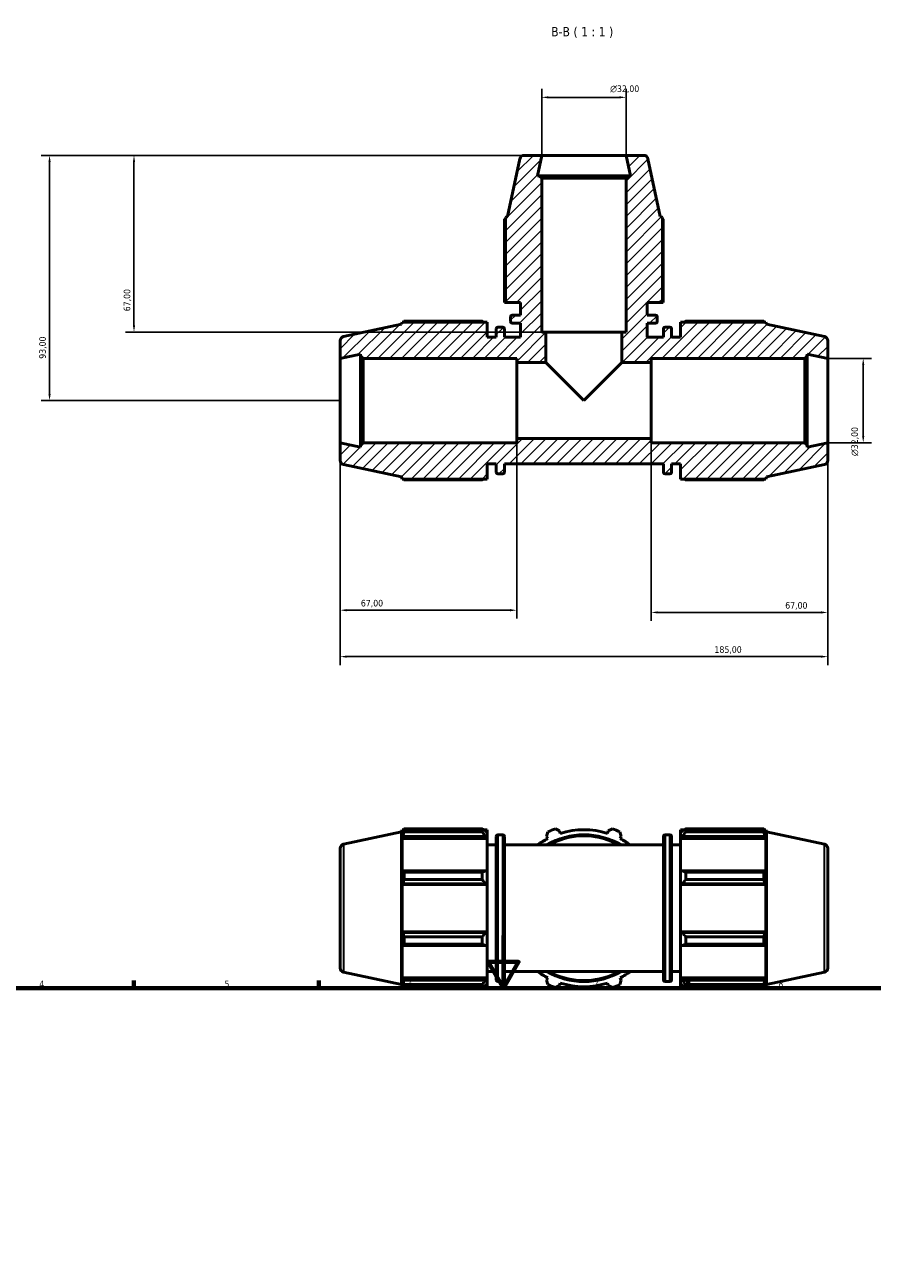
# Model space of a CAD drawing. Header units: millimetres. Extents: x 0 to 914, y 0 to 939.
# Tile 5 of 6: x 239 to 560, y 470 to 939. Entities that reach past the tile are written whole.
import ezdxf

# ---------------------------------------------------------------- set-up
doc = ezdxf.new("R2010")
doc.units = ezdxf.units.MM
for name, color, linetype, lineweight in [('Border (ISO)', 7, 'Continuous', 70), ('Dimension (ISO)', 7, 'Continuous', 25), ('Hatch (ISO)', 7, 'Continuous', 18), ('Symbol (ISO)', 7, 'Continuous', 25), ('Visible (ISO)', 7, 'Continuous', 50), ('Visible Narrow (ISO)', 7, 'Continuous', 35)]:
    doc.layers.add(name, color=color, linetype=linetype, lineweight=lineweight)
doc.styles.add('Label Text (ISO)', font='tahoma.ttf')
doc.styles.add('Note Text (ISO)', font='tahoma.ttf')
doc.dimstyles.new('Default (ISO)', dxfattribs={"dimtxt": 2.5, "dimasz": 2.5, "dimexe": 3.175, "dimexo": 0, "dimgap": 0.762, "dimtad": 1, "dimrnd": 1e-08, "dimzin": 0, "dimtxsty": 'Note Text (ISO)', "dimcen": 0.09, "dimdle": 10, "dimclrd": 256, "dimclre": 256, "dimclrt": 232, "dimazin": 0, "dimtfac": 1.40208, "dimtmove": 0, "dimatfit": 3, "dimfxl": 1, "dimtolj": 1, "dimtzin": 0, "dimlwd": -1, "dimlwe": -1, "dimarcsym": 0})

# ---------------------------------------------------------------- blocks, each defined once
blk = doc.blocks.new('Borders Default Border')
at = {"layer": 'Border (ISO)'}
for p, q in [((280.33, 574), (280.33, 576.9)), ((350.42, 574), (350.42, 576.9)), ((490.58, 574), (490.58, 576.9))]:
    blk.add_line(p, q, dxfattribs=at)
at = {"layer": 'Border (ISO)', "flags": 128}
for points in [[(420.5, 594), (420.5, 574), (414.73, 584), (426.27, 584), (420.5, 574)], [(20, 20), (20, 574), (821, 574), (821, 20), (20, 20)]]:
    blk.add_lwpolyline(points, dxfattribs=at)
at = {"layer": 'Border (ISO)', "color": 232, "true_color": 0xca0064, "char_height": 2.5, "attachment_point": 7, "style": 'Note Text (ISO)'}
for s, insert in [('4', (244.42, 574.4)), ('5', (314.64, 574.35)), ('6', (384.66, 574.35)), ('7', (454.77, 574.4)), ('8', (524.81, 574.34))]:
    blk.add_mtext(s, dxfattribs=dict(at, insert=insert))
blk = doc.blocks.new('*D7')
at = {"layer": 'Defpoints', "color": 0, "transparency": 16777216}
for p in [(358.53, 780.87), (425.53, 782.47), (358.53, 717.36)]:
    blk.add_point(p, dxfattribs=at)
at = {"layer": 'Dimension (ISO)', "transparency": 16777216}
for p, q in [((358.53, 780.87), (358.53, 714.18)), ((425.53, 782.47), (425.53, 714.18)), ((423.03, 717.36), (361.03, 717.36))]:
    blk.add_line(p, q, dxfattribs=at)
for points in [[(361.03, 717.78), (361.03, 716.94), (358.53, 717.36)], [(423.03, 717.78), (423.03, 716.94), (425.53, 717.36)]]:
    blk.add_solid(points, dxfattribs=at)
at = {"layer": 'Dimension (ISO)', "color": 232, "true_color": 0xca0064, "transparency": 16777216, "insert": (366.4, 721.29), "char_height": 2.5, "attachment_point": 1, "style": 'Note Text (ISO)'}
blk.add_mtext('\\A1;67,00', dxfattribs=at)
blk = doc.blocks.new('*D8')
at = {"layer": 'Defpoints', "color": 0, "transparency": 16777216}
for p in [(476.53, 782.47), (543.53, 780.87), (543.53, 716.52)]:
    blk.add_point(p, dxfattribs=at)
at = {"layer": 'Dimension (ISO)', "transparency": 16777216}
for p, q in [((476.53, 782.47), (476.53, 713.34)), ((543.53, 780.87), (543.53, 713.34)), ((479.03, 716.52), (541.03, 716.52))]:
    blk.add_line(p, q, dxfattribs=at)
for points in [[(479.03, 716.93), (479.03, 716.1), (476.53, 716.52)], [(541.03, 716.93), (541.03, 716.1), (543.53, 716.52)]]:
    blk.add_solid(points, dxfattribs=at)
at = {"layer": 'Dimension (ISO)', "color": 232, "true_color": 0xca0064, "transparency": 16777216, "insert": (527.4, 720.45), "char_height": 2.5, "attachment_point": 1, "style": 'Note Text (ISO)'}
blk.add_mtext('\\A1;67,00', dxfattribs=at)
blk = doc.blocks.new('*D9')
at = {"layer": 'Defpoints', "color": 0, "transparency": 16777216}
for p in [(543.53, 812.87), (543.53, 780.87), (557, 780.87)]:
    blk.add_point(p, dxfattribs=at)
at = {"layer": 'Dimension (ISO)', "transparency": 16777216}
for p, q in [((543.53, 812.87), (560.17, 812.87)), ((557, 810.37), (557, 783.37)), ((543.53, 780.87), (560.17, 780.87))]:
    blk.add_line(p, q, dxfattribs=at)
for points in [[(556.58, 810.37), (557.41, 810.37), (557, 812.87)], [(556.58, 783.37), (557.41, 783.37), (557, 780.87)]]:
    blk.add_solid(points, dxfattribs=at)
at = {"layer": 'Dimension (ISO)', "color": 232, "true_color": 0xca0064, "transparency": 16777216, "insert": (552.47, 775.81), "char_height": 2.5, "attachment_point": 1, "rotation": 90, "style": 'Note Text (ISO)'}
blk.add_mtext('\\A1;\\fAIGDT|b0|i0;\\H2.5000;\\ln\\fTahoma|b0|i0;\\H2.5000;32,00', dxfattribs=at)
blk = doc.blocks.new('*D10')
at = {"layer": 'Defpoints', "color": 0, "transparency": 16777216}
for p in [(467.03, 911.87), (435.03, 889.87), (467.03, 889.87)]:
    blk.add_point(p, dxfattribs=at)
at = {"layer": 'Dimension (ISO)', "transparency": 16777216}
for p, q in [((435.03, 889.87), (435.03, 915.04)), ((437.53, 911.87), (464.53, 911.87)), ((467.03, 889.87), (467.03, 915.04))]:
    blk.add_line(p, q, dxfattribs=at)
for points in [[(437.53, 912.28), (437.53, 911.45), (435.03, 911.87)], [(464.53, 912.28), (464.53, 911.45), (467.03, 911.87)]]:
    blk.add_solid(points, dxfattribs=at)
at = {"layer": 'Dimension (ISO)', "color": 232, "true_color": 0xca0064, "transparency": 16777216, "insert": (460.98, 916.39), "char_height": 2.5, "attachment_point": 1, "style": 'Note Text (ISO)'}
blk.add_mtext('\\A1;\\fAIGDT|b0|i0;\\H2.5000;\\ln\\fTahoma|b0|i0;\\H2.5000;32,00', dxfattribs=at)
blk = doc.blocks.new('*D11')
at = {"layer": 'Defpoints', "color": 0, "transparency": 16777216}
for p in [(358.53, 780.87), (543.53, 780.87), (543.53, 699.75)]:
    blk.add_point(p, dxfattribs=at)
at = {"layer": 'Dimension (ISO)', "transparency": 16777216}
for p, q in [((358.53, 780.87), (358.53, 696.58)), ((543.53, 780.87), (543.53, 696.58)), ((361.03, 699.75), (541.03, 699.75))]:
    blk.add_line(p, q, dxfattribs=at)
for points in [[(361.03, 700.17), (361.03, 699.34), (358.53, 699.75)], [(541.03, 700.17), (541.03, 699.34), (543.53, 699.75)]]:
    blk.add_solid(points, dxfattribs=at)
at = {"layer": 'Dimension (ISO)', "color": 232, "true_color": 0xca0064, "transparency": 16777216, "insert": (500.58, 703.69), "char_height": 2.5, "attachment_point": 1, "style": 'Note Text (ISO)'}
blk.add_mtext('\\A1;185,00', dxfattribs=at)
blk = doc.blocks.new('*D12')
at = {"layer": 'Defpoints', "color": 0, "transparency": 16777216}
for p in [(435.03, 889.87), (280.33, 822.87), (436.63, 822.87)]:
    blk.add_point(p, dxfattribs=at)
at = {"layer": 'Dimension (ISO)', "transparency": 16777216}
for p, q in [((435.03, 889.87), (277.16, 889.87)), ((280.33, 887.37), (280.33, 825.37)), ((436.63, 822.87), (277.16, 822.87))]:
    blk.add_line(p, q, dxfattribs=at)
for points in [[(279.92, 887.37), (280.75, 887.37), (280.33, 889.87)], [(279.92, 825.37), (280.75, 825.37), (280.33, 822.87)]]:
    blk.add_solid(points, dxfattribs=at)
at = {"layer": 'Dimension (ISO)', "color": 232, "true_color": 0xca0064, "transparency": 16777216, "insert": (276.4, 830.73), "char_height": 2.5, "attachment_point": 1, "rotation": 90, "style": 'Note Text (ISO)'}
blk.add_mtext('\\A1;67,00', dxfattribs=at)
blk = doc.blocks.new('*D13')
at = {"layer": 'Defpoints', "color": 0, "transparency": 16777216}
for p in [(435.03, 889.87), (248.3, 796.87), (358.53, 796.87)]:
    blk.add_point(p, dxfattribs=at)
at = {"layer": 'Dimension (ISO)', "transparency": 16777216}
for p, q in [((435.03, 889.87), (245.12, 889.87)), ((248.3, 887.37), (248.3, 799.37)), ((358.53, 796.87), (245.12, 796.87))]:
    blk.add_line(p, q, dxfattribs=at)
for points in [[(247.88, 887.37), (248.72, 887.37), (248.3, 889.87)], [(247.88, 799.37), (248.72, 799.37), (248.3, 796.87)]]:
    blk.add_solid(points, dxfattribs=at)
at = {"layer": 'Dimension (ISO)', "color": 232, "true_color": 0xca0064, "transparency": 16777216, "insert": (244.36, 812.72), "char_height": 2.5, "attachment_point": 1, "rotation": 90, "style": 'Note Text (ISO)'}
blk.add_mtext('\\A1;93,00', dxfattribs=at)

msp = doc.modelspace()

# ---------------------------------------------------------------- hatches: boundary and pattern name
at = {"layer": 'Hatch (ISO)'}
h = msp.add_hatch(dxfattribs=at)
h.set_pattern_fill('ANSI31', color=256, scale=25.4, style=0)
h.set_pattern_definition([(45, (0, 0), (-2.245064, 2.245064), [])])
edge = h.paths.add_edge_path()
edge.add_ellipse((360.131, 774.163), major_axis=(-1.6, 0), ratio=1, start_angle=0, end_angle=78)
edge.add_line((359.799, 772.598), (381.781, 767.925))
edge.add_line((381.781, 767.925), (382.047, 767.107))
edge.add_line((382.047, 767.107), (414.331, 767.107))
edge.add_line((414.331, 767.107), (414.331, 772.867))
edge.add_line((414.331, 772.867), (417.781, 772.867))
edge.add_line((417.781, 772.867), (417.781, 769.667))
edge.add_ellipse((418.421, 769.667), major_axis=(-0.64, 0), ratio=1, start_angle=0, end_angle=90)
edge.add_line((418.421, 769.027), (420.241, 769.027))
edge.add_ellipse((420.241, 769.667), major_axis=(0, -0.64), ratio=1, start_angle=0, end_angle=90)
edge.add_line((420.881, 769.667), (420.881, 772.867))
edge.add_line((420.881, 772.867), (481.181, 772.867))
edge.add_line((481.181, 772.867), (481.181, 769.667))
edge.add_ellipse((481.821, 769.667), major_axis=(-0.64, 0), ratio=1, start_angle=0, end_angle=90)
edge.add_line((481.821, 769.027), (483.641, 769.027))
edge.add_ellipse((483.641, 769.667), major_axis=(0, -0.64), ratio=1, start_angle=0, end_angle=90)
edge.add_line((484.281, 769.667), (484.281, 772.867))
edge.add_line((484.281, 772.867), (487.731, 772.867))
edge.add_line((487.731, 772.867), (487.731, 767.107))
edge.add_line((487.731, 767.107), (520.015, 767.107))
edge.add_line((520.015, 767.107), (520.281, 767.925))
edge.add_line((520.281, 767.925), (542.264, 772.598))
edge.add_ellipse((541.931, 774.163), major_axis=(0.333, -1.565), ratio=1, start_angle=0, end_angle=78)
edge.add_line((543.531, 774.163), (543.531, 780.867))
edge.add_line((543.531, 780.867), (535.781, 779.22))
edge.add_line((535.781, 779.22), (535.781, 779.907))
edge.add_line((535.781, 779.907), (534.821, 780.867))
edge.add_line((534.821, 780.867), (476.531, 780.867))
edge.add_line((476.531, 780.867), (476.531, 782.467))
edge.add_line((476.531, 782.467), (425.531, 782.467))
edge.add_line((425.531, 782.467), (425.531, 780.867))
edge.add_line((425.531, 780.867), (367.241, 780.867))
edge.add_line((367.241, 780.867), (366.281, 779.907))
edge.add_line((366.281, 779.907), (366.281, 779.22))
edge.add_line((366.281, 779.22), (358.531, 780.867))
edge.add_line((358.531, 780.867), (358.531, 774.163))
edge = h.paths.add_edge_path()
edge.add_line((421.271, 834.067), (427.031, 834.067))
edge.add_line((427.031, 834.067), (427.031, 829.277))
edge.add_line((427.031, 829.277), (423.831, 829.277))
edge.add_ellipse((423.831, 828.637), major_axis=(0, 0.64), ratio=1, start_angle=0, end_angle=90)
edge.add_line((423.191, 828.637), (423.191, 826.817))
edge.add_ellipse((423.831, 826.817), major_axis=(-0.64, 0), ratio=1, start_angle=0, end_angle=90)
edge.add_line((423.831, 826.177), (427.031, 826.177))
edge.add_line((427.031, 826.177), (427.031, 820.867))
edge.add_line((427.031, 820.867), (420.881, 820.867))
edge.add_line((420.881, 820.867), (420.881, 824.067))
edge.add_ellipse((420.241, 824.067), major_axis=(0.64, 0), ratio=1, start_angle=0, end_angle=90)
edge.add_line((420.241, 824.707), (418.421, 824.707))
edge.add_ellipse((418.421, 824.067), major_axis=(0, 0.64), ratio=1, start_angle=0, end_angle=90)
edge.add_line((417.781, 824.067), (417.781, 820.867))
edge.add_line((417.781, 820.867), (414.331, 820.867))
edge.add_line((414.331, 820.867), (414.331, 826.627))
edge.add_line((414.331, 826.627), (382.047, 826.627))
edge.add_line((382.047, 826.627), (381.781, 825.809))
edge.add_line((381.781, 825.809), (359.799, 821.136))
edge.add_ellipse((360.131, 819.571), major_axis=(-0.333, 1.565), ratio=1, start_angle=0, end_angle=78)
edge.add_line((358.531, 819.571), (358.531, 812.867))
edge.add_line((358.531, 812.867), (366.281, 814.514))
edge.add_line((366.281, 814.514), (366.281, 813.827))
edge.add_line((366.281, 813.827), (367.241, 812.867))
edge.add_line((367.241, 812.867), (425.531, 812.867))
edge.add_line((425.531, 812.867), (425.531, 811.267))
edge.add_line((425.531, 811.267), (436.631, 811.267))
edge.add_line((436.631, 811.267), (436.631, 822.867))
edge.add_line((436.631, 822.867), (435.031, 822.867))
edge.add_line((435.031, 822.867), (435.031, 881.157))
edge.add_line((435.031, 881.157), (434.071, 882.117))
edge.add_line((434.071, 882.117), (433.384, 882.117))
edge.add_line((433.384, 882.117), (435.031, 889.867))
edge.add_line((435.031, 889.867), (428.327, 889.867))
edge.add_ellipse((428.327, 888.267), major_axis=(0, 1.6), ratio=1, start_angle=0, end_angle=78)
edge.add_line((426.762, 888.6), (422.089, 866.617))
edge.add_line((422.089, 866.617), (421.271, 866.351))
edge.add_line((421.271, 866.351), (421.271, 834.067))
edge = h.paths.add_edge_path()
edge.add_line((475.031, 834.067), (480.791, 834.067))
edge.add_line((480.791, 834.067), (480.791, 866.351))
edge.add_line((480.791, 866.351), (479.973, 866.617))
edge.add_line((479.973, 866.617), (475.301, 888.6))
edge.add_ellipse((473.736, 888.267), major_axis=(1.565, 0.333), ratio=1, start_angle=0, end_angle=78)
edge.add_line((473.736, 889.867), (467.031, 889.867))
edge.add_line((467.031, 889.867), (468.679, 882.117))
edge.add_line((468.679, 882.117), (467.991, 882.117))
edge.add_line((467.991, 882.117), (467.031, 881.157))
edge.add_line((467.031, 881.157), (467.031, 822.867))
edge.add_line((467.031, 822.867), (465.431, 822.867))
edge.add_line((465.431, 822.867), (465.431, 811.267))
edge.add_line((465.431, 811.267), (476.531, 811.267))
edge.add_line((476.531, 811.267), (476.531, 812.867))
edge.add_line((476.531, 812.867), (534.821, 812.867))
edge.add_line((534.821, 812.867), (535.781, 813.827))
edge.add_line((535.781, 813.827), (535.781, 814.514))
edge.add_line((535.781, 814.514), (543.531, 812.867))
edge.add_line((543.531, 812.867), (543.531, 819.571))
edge.add_ellipse((541.931, 819.571), major_axis=(1.6, 0), ratio=1, start_angle=0, end_angle=78)
edge.add_line((542.264, 821.136), (520.281, 825.809))
edge.add_line((520.281, 825.809), (520.015, 826.627))
edge.add_line((520.015, 826.627), (487.731, 826.627))
edge.add_line((487.731, 826.627), (487.731, 820.867))
edge.add_line((487.731, 820.867), (484.281, 820.867))
edge.add_line((484.281, 820.867), (484.281, 824.067))
edge.add_ellipse((483.641, 824.067), major_axis=(0.64, 0), ratio=1, start_angle=0, end_angle=90)
edge.add_line((483.641, 824.707), (481.821, 824.707))
edge.add_ellipse((481.821, 824.067), major_axis=(0, 0.64), ratio=1, start_angle=0, end_angle=90)
edge.add_line((481.181, 824.067), (481.181, 820.867))
edge.add_line((481.181, 820.867), (475.031, 820.867))
edge.add_line((475.031, 820.867), (475.031, 826.177))
edge.add_line((475.031, 826.177), (478.231, 826.177))
edge.add_ellipse((478.231, 826.817), major_axis=(0, -0.64), ratio=1, start_angle=0, end_angle=90)
edge.add_line((478.871, 826.817), (478.871, 828.637))
edge.add_ellipse((478.231, 828.637), major_axis=(0.64, 0), ratio=1, start_angle=0, end_angle=90)
edge.add_line((478.231, 829.277), (475.031, 829.277))
edge.add_line((475.031, 829.277), (475.031, 834.067))

# ---------------------------------------------------------------- linework, layer by layer
at = {"layer": 'Visible (ISO)'}
for p, q in [((426.762, 888.6), (422.089, 866.617)), ((435.031, 889.867), (428.327, 889.867)), ((433.384, 882.117), (435.031, 889.867)), ((467.031, 889.867), (435.031, 889.867)), ((473.736, 889.867), (467.031, 889.867)), ((467.031, 889.867), (468.679, 882.117)), ((479.973, 866.617), (475.301, 888.6)), ((434.071, 882.117), (433.384, 882.117)), ((435.031, 881.157), (434.071, 882.117)), ((467.991, 882.117), (434.071, 882.117)), ((435.031, 822.867), (435.031, 881.157)), ((435.031, 881.157), (467.031, 881.157)), ((467.991, 882.117), (467.031, 881.157)), ((467.031, 881.157), (467.031, 822.867)), ((468.679, 882.117), (467.991, 882.117)), ((420.922, 865.623), (420.922, 834.067)), ((422.089, 866.617), (421.271, 866.351)), ((421.271, 866.351), (421.271, 834.067)), ((480.791, 866.351), (479.973, 866.617)), ((480.791, 834.067), (480.791, 866.351)), ((481.141, 834.067), (481.141, 865.623)), ((420.922, 834.067), (421.271, 834.067)), ((421.271, 834.067), (427.031, 834.067)), ((427.031, 834.067), (427.031, 829.277)), ((475.031, 834.067), (480.791, 834.067)), ((475.031, 829.277), (475.031, 834.067)), ((480.791, 834.067), (481.141, 834.067)), ((412.411, 826.977), (382.775, 826.977)), ((423.191, 828.637), (423.191, 826.817)), ((427.031, 829.277), (423.831, 829.277)), ((478.231, 829.277), (475.031, 829.277)), ((478.871, 826.817), (478.871, 828.637)), ((519.288, 826.977), (489.651, 826.977)), ((381.781, 825.809), (359.799, 821.136)), ((382.047, 826.627), (381.781, 825.809)), ((414.331, 826.627), (382.047, 826.627)), ((414.331, 820.867), (414.331, 826.627)), ((417.781, 824.067), (417.781, 820.867)), ((420.241, 824.707), (418.421, 824.707)), ((420.881, 820.867), (420.881, 824.067)), ((423.831, 826.177), (427.031, 826.177)), ((427.031, 826.177), (427.031, 820.867)), ((436.631, 822.867), (435.031, 822.867)), ((436.631, 811.267), (436.631, 822.867)), ((465.431, 822.867), (436.631, 822.867)), ((467.031, 822.867), (465.431, 822.867)), ((465.431, 822.867), (465.431, 811.267)), ((475.031, 820.867), (475.031, 826.177)), ((475.031, 826.177), (478.231, 826.177)), ((481.181, 824.067), (481.181, 820.867)), ((483.641, 824.707), (481.821, 824.707)), ((484.281, 820.867), (484.281, 824.067)), ((520.015, 826.627), (487.731, 826.627)), ((487.731, 826.627), (487.731, 820.867)), ((520.281, 825.809), (520.015, 826.627)), ((542.264, 821.136), (520.281, 825.809)), ((358.531, 819.571), (358.531, 812.867)), ((417.781, 820.867), (414.331, 820.867)), ((427.031, 820.867), (420.881, 820.867)), ((481.181, 820.867), (475.031, 820.867)), ((487.731, 820.867), (484.281, 820.867)), ((543.531, 812.867), (543.531, 819.571)), ((358.531, 812.867), (366.281, 814.514)), ((358.531, 812.867), (358.531, 780.867)), ((366.281, 814.514), (366.281, 813.827)), ((366.281, 813.827), (367.241, 812.867)), ((366.281, 813.827), (366.281, 779.907)), ((367.241, 812.867), (425.531, 812.867)), ((367.241, 780.867), (367.241, 812.867)), ((425.531, 812.867), (425.531, 811.267)), ((476.531, 811.267), (476.531, 812.867)), ((476.531, 812.867), (534.821, 812.867)), ((534.821, 812.867), (535.781, 813.827)), ((534.821, 812.867), (534.821, 780.867)), ((535.781, 813.827), (535.781, 814.514)), ((535.781, 814.514), (543.531, 812.867)), ((535.781, 779.907), (535.781, 813.827)), ((543.531, 780.867), (543.531, 812.867)), ((425.531, 811.267), (436.631, 811.267)), ((425.531, 782.467), (425.531, 811.267)), ((451.031, 796.867), (436.631, 811.267)), ((465.431, 811.267), (451.031, 796.867)), ((465.431, 811.267), (476.531, 811.267)), ((476.531, 811.267), (476.531, 782.467)), ((366.281, 779.22), (358.531, 780.867)), ((358.531, 780.867), (358.531, 774.163)), ((367.241, 780.867), (366.281, 779.907)), ((366.281, 779.907), (366.281, 779.22)), ((425.531, 780.867), (367.241, 780.867)), ((476.531, 782.467), (425.531, 782.467)), ((425.531, 782.467), (425.531, 780.867)), ((476.531, 780.867), (476.531, 782.467)), ((534.821, 780.867), (476.531, 780.867)), ((535.781, 779.907), (534.821, 780.867)), ((543.531, 780.867), (535.781, 779.22)), ((535.781, 779.22), (535.781, 779.907)), ((543.531, 774.163), (543.531, 780.867)), ((359.799, 772.598), (381.781, 767.925)), ((414.331, 767.107), (414.331, 772.867)), ((414.331, 772.867), (417.781, 772.867)), ((417.781, 772.867), (417.781, 769.667)), ((420.881, 769.667), (420.881, 772.867)), ((420.881, 772.867), (481.181, 772.867)), ((481.181, 772.867), (481.181, 769.667)), ((484.281, 769.667), (484.281, 772.867)), ((484.281, 772.867), (487.731, 772.867)), ((487.731, 772.867), (487.731, 767.107)), ((520.281, 767.925), (542.264, 772.598)), ((381.781, 767.925), (382.047, 767.107)), ((382.047, 767.107), (414.331, 767.107)), ((382.775, 766.757), (412.411, 766.757)), ((418.421, 769.027), (420.241, 769.027)), ((481.821, 769.027), (483.641, 769.027)), ((487.731, 767.107), (520.015, 767.107)), ((489.651, 766.757), (519.288, 766.757)), ((520.015, 767.107), (520.281, 767.925)), ((381.781, 633.283), (382.047, 634.101)), ((382.047, 634.101), (382.047, 632.723)), ((382.594, 634.101), (382.047, 634.101)), ((382.775, 634.45), (412.411, 634.45)), ((382.775, 634.45), (382.775, 633.293)), ((412.411, 633.293), (412.411, 634.45)), ((414.331, 634.101), (412.969, 634.101)), ((414.331, 633.028), (414.331, 634.101)), ((440.196, 634.45), (441.794, 633.639)), ((460.269, 633.639), (461.867, 634.45)), ((487.731, 634.101), (487.731, 633.028)), ((487.731, 634.101), (489.094, 634.101)), ((489.651, 634.45), (489.651, 633.293)), ((489.651, 634.45), (519.288, 634.45)), ((519.288, 633.293), (519.288, 634.45)), ((519.469, 634.101), (520.015, 634.101)), ((520.015, 632.723), (520.015, 634.101)), ((520.281, 633.283), (520.015, 634.101)), ((359.799, 628.61), (381.781, 633.283)), ((381.781, 633.283), (381.781, 575.399)), ((382.359, 633.639), (382.047, 632.723)), ((382.047, 630.738), (382.359, 631.59)), ((382.047, 630.738), (382.047, 618.082)), ((414.331, 630.738), (382.047, 630.738)), ((382.359, 631.59), (413.691, 631.59)), ((412.411, 633.293), (382.775, 633.293)), ((414.331, 633.028), (413.691, 633.639)), ((413.691, 631.59), (414.331, 631.022)), ((414.331, 633.028), (414.331, 631.022)), ((414.331, 631.022), (414.331, 630.738)), ((414.331, 618.23), (414.331, 630.738)), ((417.781, 577.141), (417.781, 631.541)), ((420.241, 632.181), (418.421, 632.181)), ((420.881, 631.541), (420.881, 577.141)), ((436.846, 631.59), (437.402, 633.293)), ((436.846, 631.59), (437.29, 630.738)), ((442.082, 632.723), (441.794, 633.639)), ((460.269, 633.639), (459.98, 632.723)), ((464.66, 633.293), (465.216, 631.59)), ((464.773, 630.738), (465.216, 631.59)), ((481.181, 577.141), (481.181, 631.541)), ((481.821, 632.181), (483.641, 632.181)), ((484.281, 631.541), (484.281, 577.141)), ((488.371, 633.639), (487.731, 633.028)), ((487.731, 631.022), (487.731, 633.028)), ((487.731, 631.022), (488.371, 631.59)), ((487.731, 630.738), (487.731, 631.022)), ((487.731, 630.738), (487.731, 618.23)), ((487.731, 630.738), (520.015, 630.738)), ((488.371, 631.59), (519.703, 631.59)), ((519.288, 633.293), (489.651, 633.293)), ((520.015, 632.723), (519.703, 633.639)), ((519.703, 631.59), (520.015, 630.738)), ((520.015, 618.082), (520.015, 630.738)), ((520.281, 575.399), (520.281, 633.283)), ((542.264, 628.61), (520.281, 633.283)), ((358.531, 581.636), (358.531, 627.045)), ((417.781, 628.341), (414.331, 628.341)), ((481.181, 628.341), (420.881, 628.341)), ((484.281, 628.341), (487.731, 628.341)), ((543.531, 627.045), (543.531, 581.636)), ((382.359, 618.526), (382.047, 618.082)), ((413.691, 618.526), (382.359, 618.526)), ((382.775, 617.97), (412.411, 617.97)), ((382.775, 617.97), (382.775, 615.176)), ((412.411, 615.176), (412.411, 617.97)), ((414.331, 618.23), (413.691, 618.526)), ((414.331, 618.23), (414.331, 613.386)), ((488.371, 618.526), (487.731, 618.23)), ((487.731, 613.386), (487.731, 618.23)), ((519.703, 618.526), (488.371, 618.526)), ((489.651, 617.97), (489.651, 615.176)), ((489.651, 617.97), (519.288, 617.97)), ((519.288, 615.176), (519.288, 617.97)), ((520.015, 618.082), (519.703, 618.526)), ((382.047, 613.29), (382.359, 613.578)), ((382.047, 613.29), (382.047, 595.392)), ((414.331, 613.29), (382.047, 613.29)), ((382.359, 613.578), (413.691, 613.578)), ((412.411, 615.176), (382.775, 615.176)), ((413.691, 613.578), (414.331, 613.386)), ((414.331, 613.386), (414.331, 613.29)), ((414.331, 595.392), (414.331, 613.29)), ((487.731, 613.386), (488.371, 613.578)), ((487.731, 613.29), (487.731, 613.386)), ((487.731, 613.29), (487.731, 595.392)), ((487.731, 613.29), (520.015, 613.29)), ((488.371, 613.578), (519.703, 613.578)), ((519.288, 615.176), (489.651, 615.176)), ((519.703, 613.578), (520.015, 613.29)), ((520.015, 595.392), (520.015, 613.29)), ((382.359, 595.103), (382.047, 595.392)), ((414.331, 595.392), (382.047, 595.392)), ((413.691, 595.103), (382.359, 595.103)), ((382.775, 593.505), (412.411, 593.505)), ((382.775, 593.505), (382.775, 590.712)), ((412.411, 590.712), (412.411, 593.505)), ((414.331, 595.295), (413.691, 595.103)), ((414.331, 595.392), (414.331, 595.295)), ((414.331, 595.295), (414.331, 590.451)), ((487.731, 595.295), (487.731, 595.392)), ((487.731, 595.392), (520.015, 595.392)), ((487.731, 590.451), (487.731, 595.295)), ((488.371, 595.103), (487.731, 595.295)), ((519.703, 595.103), (488.371, 595.103)), ((489.651, 593.505), (489.651, 590.712)), ((489.651, 593.505), (519.288, 593.505)), ((519.288, 590.712), (519.288, 593.505)), ((520.015, 595.392), (519.703, 595.103)), ((382.047, 590.599), (382.047, 577.943)), ((382.047, 590.599), (382.359, 590.156)), ((382.359, 590.156), (413.691, 590.156)), ((412.411, 590.712), (382.775, 590.712)), ((413.691, 590.156), (414.331, 590.451)), ((414.331, 577.943), (414.331, 590.451)), ((487.731, 590.451), (488.371, 590.156)), ((487.731, 590.451), (487.731, 577.943)), ((488.371, 590.156), (519.703, 590.156)), ((519.288, 590.712), (489.651, 590.712)), ((519.703, 590.156), (520.015, 590.599)), ((520.015, 577.943), (520.015, 590.599)), ((359.799, 580.071), (381.781, 575.399)), ((382.359, 577.092), (382.047, 577.943)), ((414.331, 577.943), (382.047, 577.943)), ((417.781, 580.341), (414.331, 580.341)), ((414.331, 577.943), (414.331, 577.659)), ((481.181, 580.341), (420.881, 580.341)), ((437.29, 577.943), (436.846, 577.092)), ((465.216, 577.092), (464.773, 577.943)), ((484.281, 580.341), (487.731, 580.341)), ((487.731, 577.659), (487.731, 577.943)), ((487.731, 577.943), (520.015, 577.943)), ((520.015, 577.943), (519.703, 577.092)), ((542.264, 580.071), (520.281, 575.399)), ((381.781, 575.399), (382.047, 574.581)), ((382.047, 575.958), (382.047, 574.581)), ((382.047, 575.958), (382.359, 575.042)), ((382.594, 574.581), (382.047, 574.581)), ((413.691, 577.092), (382.359, 577.092)), ((382.775, 575.388), (412.411, 575.388)), ((382.775, 575.388), (382.775, 574.231)), ((412.411, 574.231), (382.775, 574.231)), ((412.411, 574.231), (412.411, 575.388)), ((414.331, 574.581), (412.969, 574.581)), ((414.331, 577.659), (413.691, 577.092)), ((413.691, 575.042), (414.331, 575.653)), ((414.331, 577.659), (414.331, 575.653)), ((414.331, 574.581), (414.331, 575.653)), ((420.241, 576.501), (418.421, 576.501)), ((437.402, 575.388), (436.846, 577.092)), ((441.794, 575.042), (440.196, 574.231)), ((441.794, 575.042), (442.082, 575.958)), ((459.98, 575.958), (460.269, 575.042)), ((461.867, 574.231), (460.269, 575.042)), ((465.216, 577.092), (464.66, 575.388)), ((481.821, 576.501), (483.641, 576.501)), ((487.731, 575.653), (487.731, 577.659)), ((488.371, 577.092), (487.731, 577.659)), ((487.731, 575.653), (488.371, 575.042)), ((487.731, 575.653), (487.731, 574.581)), ((487.731, 574.581), (489.094, 574.581)), ((519.703, 577.092), (488.371, 577.092)), ((489.651, 575.388), (489.651, 574.231)), ((489.651, 575.388), (519.288, 575.388)), ((519.288, 574.231), (489.651, 574.231)), ((519.288, 574.231), (519.288, 575.388)), ((519.469, 574.581), (520.015, 574.581)), ((519.703, 575.042), (520.015, 575.958)), ((520.015, 574.581), (520.015, 575.958)), ((520.281, 575.399), (520.015, 574.581))]:
    msp.add_line(p, q, dxfattribs=at)
for centre, radius, start, end in [((428.327, 888.267), 1.6, 90, 168), ((473.736, 888.267), 1.6, 12, 90), ((423.831, 828.637), 0.64, 90, 180), ((423.831, 826.817), 0.64, 180, 270), ((478.231, 828.637), 0.64, 0, 90), ((478.231, 826.817), 0.64, 270, 0), ((418.421, 824.067), 0.64, 90, 180), ((420.241, 824.067), 0.64, 0, 90), ((481.821, 824.067), 0.64, 90, 180), ((483.641, 824.067), 0.64, 0, 90), ((360.131, 819.571), 1.6, 102, 180), ((541.931, 819.571), 1.6, 0, 78), ((360.131, 774.163), 1.6, 180, 258), ((541.931, 774.163), 1.6, 282, 0), ((418.421, 769.667), 0.64, 180, 270), ((420.241, 769.667), 0.64, 270, 0), ((481.821, 769.667), 0.64, 180, 270), ((483.641, 769.667), 0.64, 270, 0), ((451.031, 604.341), 32, 109.79198, 115.20802), ((451.031, 604.341), 29.76, 72.5, 107.5), ((451.031, 604.341), 32, 64.79198, 70.20802), ((418.421, 631.541), 0.64, 90, 180), ((420.241, 631.541), 0.64, 0, 90), ((451.031, 604.341), 29.76, 117.5, 126.24932), ((451.031, 604.341), 27.84, 59.54969, 120.45031), ((451.031, 604.341), 29.76, 53.75068, 62.5), ((481.821, 631.541), 0.64, 90, 180), ((483.641, 631.541), 0.64, 0, 90), ((360.131, 627.045), 1.6, 102, 180), ((541.931, 627.045), 1.6, 0, 78), ((360.131, 581.636), 1.6, 180, 258), ((451.031, 604.341), 29.76, 233.75068, 242.5), ((451.031, 604.341), 27.84, 239.54969, 300.45031), ((451.031, 604.341), 29.76, 297.5, 306.24932), ((541.931, 581.636), 1.6, 282, 0), ((418.421, 577.141), 0.64, 180, 270), ((420.241, 577.141), 0.64, 270, 0), ((451.031, 604.341), 32, 244.79198, 250.20802), ((451.031, 604.341), 29.76, 252.5, 287.5), ((451.031, 604.341), 32, 289.79198, 295.20802), ((481.821, 577.141), 0.64, 180, 270), ((483.641, 577.141), 0.64, 270, 0)]:
    msp.add_arc(centre, radius, start, end, dxfattribs=at)
for points, weights in [([(421.271, 865.805), (421.098, 865.716), (420.922, 865.623)], [1.00073607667, 1.00044208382, 1]), ([(481.141, 865.623), (480.965, 865.716), (480.791, 865.805)], [1, 1.00044208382, 1.00073607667]), ([(382.775, 826.977), (382.683, 826.8), (382.594, 826.627)], [1, 1.00044208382, 1.00073607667]), ([(412.411, 826.977), (412.695, 826.8), (412.969, 826.627)], [1.01691022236, 1.01480629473, 1.01255668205]), ([(489.094, 826.627), (489.368, 826.8), (489.651, 826.977)], [1.01255668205, 1.01480629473, 1.01691022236]), ([(519.469, 826.627), (519.38, 826.8), (519.288, 826.977)], [1.00073607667, 1.00044208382, 1]), ([(382.594, 767.107), (382.683, 766.934), (382.775, 766.757)], [1.00073607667, 1.00044208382, 1]), ([(412.969, 767.107), (412.695, 766.934), (412.411, 766.757)], [1.01255668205, 1.01480629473, 1.01691022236]), ([(489.651, 766.757), (489.368, 766.934), (489.094, 767.107)], [1.01691022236, 1.01480629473, 1.01255668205]), ([(519.288, 766.757), (519.38, 766.934), (519.469, 767.107)], [1, 1.00044208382, 1.00073607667]), ([(382.359, 633.639), (382.559, 634.036), (382.775, 634.45)], [1.00125972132, 1.00103833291, 1]), ([(413.691, 633.639), (413.077, 634.036), (412.411, 634.45)], [1.0062622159, 1.01198534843, 1.01691022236]), ([(489.651, 634.45), (488.986, 634.036), (488.371, 633.639)], [1.01691022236, 1.01198534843, 1.0062622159]), ([(519.288, 634.45), (519.504, 634.036), (519.703, 633.639)], [1, 1.00103833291, 1.00125972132]), ([(382.775, 633.293), (382.559, 632.424), (382.359, 631.59)], [1, 1.00103833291, 1.00125972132]), ([(412.411, 633.293), (413.077, 632.424), (413.691, 631.59)], [1.01691022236, 1.01198534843, 1.0062622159]), ([(488.371, 631.59), (488.986, 632.424), (489.651, 633.293)], [1.0062622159, 1.01198534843, 1.01691022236]), ([(519.703, 631.59), (519.504, 632.424), (519.288, 633.293)], [1.00125972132, 1.00103833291, 1]), ([(382.359, 618.526), (382.559, 618.253), (382.775, 617.97)], [1.00125972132, 1.00103833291, 1]), ([(413.691, 618.526), (413.077, 618.253), (412.411, 617.97)], [1.0062622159, 1.01198534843, 1.01691022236]), ([(489.651, 617.97), (488.986, 618.253), (488.371, 618.526)], [1.01691022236, 1.01198534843, 1.0062622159]), ([(519.288, 617.97), (519.504, 618.253), (519.703, 618.526)], [1, 1.00103833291, 1.00125972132]), ([(382.775, 615.176), (382.559, 614.361), (382.359, 613.578)], [1, 1.00103833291, 1.00125972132]), ([(412.411, 615.176), (413.077, 614.361), (413.691, 613.578)], [1.01691022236, 1.01198534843, 1.0062622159]), ([(488.371, 613.578), (488.986, 614.361), (489.651, 615.176)], [1.0062622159, 1.01198534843, 1.01691022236]), ([(519.703, 613.578), (519.504, 614.361), (519.288, 615.176)], [1.00125972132, 1.00103833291, 1]), ([(382.359, 595.103), (382.559, 594.32), (382.775, 593.505)], [1.00125972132, 1.00103833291, 1]), ([(413.691, 595.103), (413.077, 594.32), (412.411, 593.505)], [1.0062622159, 1.01198534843, 1.01691022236]), ([(489.651, 593.505), (488.986, 594.32), (488.371, 595.103)], [1.01691022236, 1.01198534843, 1.0062622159]), ([(519.288, 593.505), (519.504, 594.32), (519.703, 595.103)], [1, 1.00103833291, 1.00125972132]), ([(382.775, 590.712), (382.559, 590.428), (382.359, 590.156)], [1, 1.00103833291, 1.00125972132]), ([(412.411, 590.712), (413.077, 590.428), (413.691, 590.156)], [1.01691022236, 1.01198534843, 1.0062622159]), ([(488.371, 590.156), (488.986, 590.428), (489.651, 590.712)], [1.0062622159, 1.01198534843, 1.01691022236]), ([(519.703, 590.156), (519.504, 590.428), (519.288, 590.712)], [1.00125972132, 1.00103833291, 1]), ([(382.359, 577.092), (382.559, 576.257), (382.775, 575.388)], [1.00125972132, 1.00103833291, 1]), ([(382.775, 574.231), (382.559, 574.645), (382.359, 575.042)], [1, 1.00103833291, 1.00125972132]), ([(413.691, 577.092), (413.077, 576.257), (412.411, 575.388)], [1.0062622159, 1.01198534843, 1.01691022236]), ([(412.411, 574.231), (413.077, 574.645), (413.691, 575.042)], [1.01691022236, 1.01198534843, 1.0062622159]), ([(489.651, 575.388), (488.986, 576.257), (488.371, 577.092)], [1.01691022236, 1.01198534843, 1.0062622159]), ([(488.371, 575.042), (488.986, 574.645), (489.651, 574.231)], [1.0062622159, 1.01198534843, 1.01691022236]), ([(519.288, 575.388), (519.504, 576.257), (519.703, 577.092)], [1, 1.00103833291, 1.00125972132]), ([(519.703, 575.042), (519.504, 574.645), (519.288, 574.231)], [1.00125972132, 1.00103833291, 1])]:
    msp.add_rational_spline(points, weights, degree=2, dxfattribs=at)
at = {"layer": 'Visible Narrow (ISO)'}
for p, q in [((418.421, 631.838), (418.421, 576.843)), ((420.241, 576.843), (420.241, 631.838)), ((481.821, 631.838), (481.821, 576.843)), ((483.641, 576.843), (483.641, 631.838)), ((359.799, 628.311), (359.799, 580.37)), ((542.264, 580.37), (542.264, 628.311))]:
    msp.add_line(p, q, dxfattribs=at)
for start, end in [(64.73476, 115.26524), (244.73476, 295.26524)]:
    msp.add_arc((451.031, 604.341), 27.2, start, end, dxfattribs=at)

# ---------------------------------------------------------------- block references
msp.add_blockref('Borders Default Border', (0, 0))

# ---------------------------------------------------------------- texts
at = {"layer": 'Symbol (ISO)', "insert": (438.592, 934.393), "char_height": 3.5, "attachment_point": 7, "style": 'Label Text (ISO)'}
msp.add_mtext('B-B ( 1 : 1 )', dxfattribs=at)

# ---------------------------------------------------------------- dimensions: what is measured, and where the dimension line sits
at = {"layer": 'Dimension (ISO)'}
for base, p1, p2, angle, picture, middle in [((467.031, 911.867), (435.031, 889.867), (467.031, 889.867), 180, '*D10', (466.531, 911.867)), ((556.998, 780.867), (543.531, 812.867), (543.531, 780.867), 90, '*D9', (556.998, 781.367))]:
    dim = msp.add_linear_dim(base=base, p1=p1, p2=p2, angle=angle, text='\\fAIGDT|b0|i0;\\H2.5000;\\ln\\fTahoma|b0|i0;\\H2.5000;<>', dimstyle='Default (ISO)', override={"dimdec": 2, "dimtp": 0, "dimtm": 0, "dimtdec": 2, "dimtofl": 0, "dimatfit": 1}, dxfattribs=at)
    dim.commit()
    dim.dimension.update_dxf_attribs({"geometry": picture, "text_midpoint": middle, "dimtype": 160})
for base, p2, angle, picture, middle in [((248.3, 796.867), (358.531, 796.867), 90, '*D13', (248.3, 816.867)), ((280.332, 822.867), (436.631, 822.867), 270, '*D12', (280.332, 834.867))]:
    dim = msp.add_linear_dim(base=base, p1=(435.031, 889.867), p2=p2, angle=angle, dimstyle='Default (ISO)', override={"dimdec": 2, "dimtp": 0, "dimtm": 0, "dimtdec": 2, "dimtofl": 0, "dimatfit": 1}, dxfattribs=at)
    dim.commit()
    dim.dimension.update_dxf_attribs({"geometry": picture, "text_midpoint": middle, "dimtype": 160})
for base, p1, p2, picture, middle in [((358.531, 717.359), (425.531, 782.467), (358.531, 780.867), '*D7', (370.531, 717.359)), ((543.531, 699.753), (358.531, 780.867), (543.531, 780.867), '*D11', (505.531, 699.753)), ((543.531, 716.517), (476.531, 782.467), (543.531, 780.867), '*D8', (531.531, 716.517))]:
    dim = msp.add_linear_dim(base=base, p1=p1, p2=p2, dimstyle='Default (ISO)', override={"dimdec": 2, "dimtp": 0, "dimtm": 0, "dimtdec": 2, "dimtofl": 0, "dimatfit": 1}, dxfattribs=at)
    dim.commit()
    dim.dimension.update_dxf_attribs({"geometry": picture, "text_midpoint": middle, "dimtype": 160})

doc.saveas('drawing.dxf')
